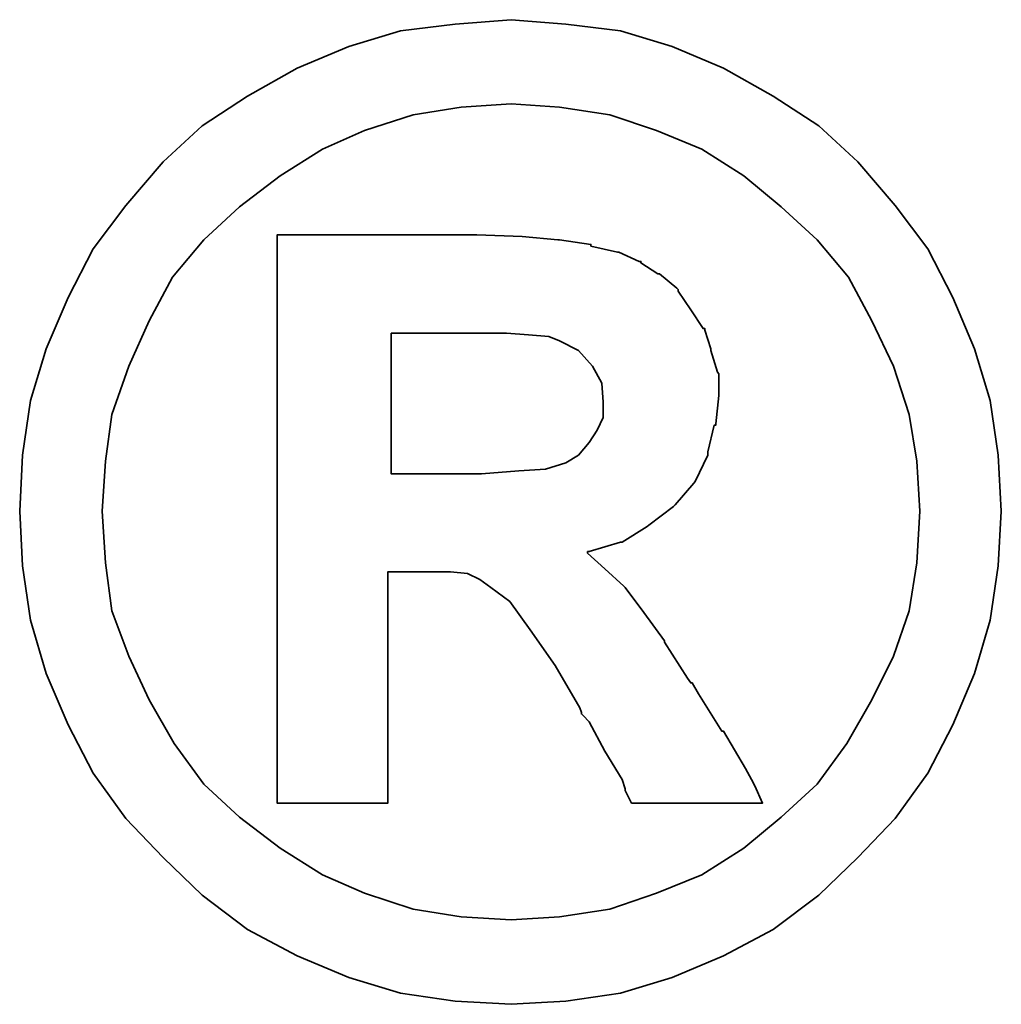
# Model space of a CAD drawing. Header units: millimetres. Extents: x 788 to 1021, y 795 to 904.
# Tile 43 of 44: x 959.864 to 960.727, y 858.154 to 859.02. Entities that reach past the tile are written whole.
import ezdxf

# ---------------------------------------------------------------- set-up
doc = ezdxf.new("R2010")
doc.units = ezdxf.units.MM
doc.header["$LTSCALE"] = 0.1
doc.layers.get('0').update_dxf_attribs({"linetype": 'CONTINUOUS'})
doc.layers.add('layer 1', color=7, linetype='CONTINUOUS')

# ---------------------------------------------------------------- blocks, each defined once
blk = doc.blocks.new('TBI_logo')
at = {"layer": 'layer 1', "color": 1, "lineweight": 35}
for points, knots in [([(12.75953, 0.3701), (12.75953, 0.3701), (12.75715, 0.41119), (12.75715, 0.41119), (12.75715, 0.41119), (12.75715, 0.41119), (12.75143, 0.4512), (12.75143, 0.4512), (12.75143, 0.4512), (12.75143, 0.4512), (12.74, 0.48907), (12.74, 0.48907), (12.74, 0.48907), (12.74, 0.48907), (12.72404, 0.5267), (12.72404, 0.5267), (12.72404, 0.5267), (12.72404, 0.5267), (12.7057, 0.56219), (12.7057, 0.56219), (12.7057, 0.56219), (12.7057, 0.56219), (12.68189, 0.5941), (12.68189, 0.5941), (12.68189, 0.5941), (12.68189, 0.5941), (12.6545, 0.62602), (12.6545, 0.62602), (12.6545, 0.62602), (12.6545, 0.62602), (12.62592, 0.65246), (12.62592, 0.65246), (12.62592, 0.65246), (12.62592, 0.65246), (12.59257, 0.67413), (12.59257, 0.67413), (12.59257, 0.67413), (12.59257, 0.67413), (12.55613, 0.69461), (12.55613, 0.69461), (12.55613, 0.69461), (12.55613, 0.69461), (12.5185, 0.71057), (12.5185, 0.71057), (12.5185, 0.71057), (12.5185, 0.71057), (12.48063, 0.722), (12.48063, 0.722), (12.48063, 0.722), (12.48063, 0.722), (12.44062, 0.72677), (12.44062, 0.72677), (12.44062, 0.72677), (12.44062, 0.72677), (12.4006, 0.7301), (12.4006, 0.7301), (12.4006, 0.7301), (12.4006, 0.7301), (12.35964, 0.72677), (12.35964, 0.72677), (12.35964, 0.72677), (12.35964, 0.72677), (12.31962, 0.722), (12.31962, 0.722), (12.31962, 0.722), (12.31962, 0.722), (12.28175, 0.71057), (12.28175, 0.71057), (12.28175, 0.71057), (12.28175, 0.71057), (12.244, 0.69461), (12.244, 0.69461), (12.244, 0.69461), (12.244, 0.69461), (12.20744, 0.67413), (12.20744, 0.67413), (12.20744, 0.67413), (12.20744, 0.67413), (12.17434, 0.65246), (12.17434, 0.65246), (12.17434, 0.65246), (12.17434, 0.65246), (12.14576, 0.62602), (12.14576, 0.62602), (12.14576, 0.62602), (12.14576, 0.62602), (12.11837, 0.5941), (12.11837, 0.5941), (12.11837, 0.5941), (12.11837, 0.5941), (12.09443, 0.56219), (12.09443, 0.56219), (12.09443, 0.56219), (12.09443, 0.56219), (12.07609, 0.5267), (12.07609, 0.5267), (12.07609, 0.5267), (12.07609, 0.5267), (12.06001, 0.48907), (12.06001, 0.48907), (12.06001, 0.48907), (12.06001, 0.48907), (12.04858, 0.4512), (12.04858, 0.4512), (12.04858, 0.4512), (12.04858, 0.4512), (12.04286, 0.41119), (12.04286, 0.41119), (12.04286, 0.41119), (12.04286, 0.41119), (12.04072, 0.3701), (12.04072, 0.3701), (12.04072, 0.3701), (12.04072, 0.3701), (12.04286, 0.33009), (12.04286, 0.33009), (12.04286, 0.33009), (12.04286, 0.33009), (12.04858, 0.29019), (12.04858, 0.29019), (12.04858, 0.29019), (12.04858, 0.29019), (12.06001, 0.25125), (12.06001, 0.25125), (12.06001, 0.25125), (12.06001, 0.25125), (12.07609, 0.21362), (12.07609, 0.21362), (12.07609, 0.21362), (12.07609, 0.21362), (12.09443, 0.17825), (12.09443, 0.17825), (12.09443, 0.17825), (12.09443, 0.17825), (12.11837, 0.14491), (12.11837, 0.14491), (12.11837, 0.14491), (12.11837, 0.14491), (12.14576, 0.11632), (12.14576, 0.11632), (12.14576, 0.11632), (12.14576, 0.11632), (12.17434, 0.08893), (12.17434, 0.08893), (12.17434, 0.08893), (12.17434, 0.08893), (12.20744, 0.06381), (12.20744, 0.06381), (12.20744, 0.06381), (12.20744, 0.06381), (12.244, 0.0444), (12.244, 0.0444), (12.244, 0.0444), (12.244, 0.0444), (12.28175, 0.02844), (12.28175, 0.02844), (12.28175, 0.02844), (12.28175, 0.02844), (12.31962, 0.01701), (12.31962, 0.01701), (12.31962, 0.01701), (12.31962, 0.01701), (12.35964, 0.01129), (12.35964, 0.01129), (12.35964, 0.01129), (12.35964, 0.01129), (12.4006, 0.00891), (12.4006, 0.00891), (12.4006, 0.00891), (12.4006, 0.00891), (12.44062, 0.01129), (12.44062, 0.01129), (12.44062, 0.01129), (12.44062, 0.01129), (12.48063, 0.01701), (12.48063, 0.01701), (12.48063, 0.01701), (12.48063, 0.01701), (12.5185, 0.02844), (12.5185, 0.02844), (12.5185, 0.02844), (12.5185, 0.02844), (12.55613, 0.0444), (12.55613, 0.0444), (12.55613, 0.0444), (12.55613, 0.0444), (12.59257, 0.06381), (12.59257, 0.06381), (12.59257, 0.06381), (12.59257, 0.06381), (12.62592, 0.08893), (12.62592, 0.08893), (12.62592, 0.08893), (12.62592, 0.08893), (12.6545, 0.11632), (12.6545, 0.11632), (12.6545, 0.11632), (12.6545, 0.11632), (12.68189, 0.14491), (12.68189, 0.14491), (12.68189, 0.14491), (12.68189, 0.14491), (12.7057, 0.17825), (12.7057, 0.17825), (12.7057, 0.17825), (12.7057, 0.17825), (12.72404, 0.21362), (12.72404, 0.21362), (12.72404, 0.21362), (12.72404, 0.21362), (12.74, 0.25125), (12.74, 0.25125), (12.74, 0.25125), (12.74, 0.25125), (12.75143, 0.29019), (12.75143, 0.29019), (12.75143, 0.29019), (12.75143, 0.29019), (12.75715, 0.33009), (12.75715, 0.33009), (12.75715, 0.33009), (12.75715, 0.33009), (12.75953, 0.3701), (12.75953, 0.3701)], [0, 0, 0, 0, 0.017857, 0.017857, 0.017857, 0.017857, 0.035714, 0.035714, 0.035714, 0.035714, 0.053571, 0.053571, 0.053571, 0.053571, 0.071429, 0.071429, 0.071429, 0.071429, 0.089286, 0.089286, 0.089286, 0.089286, 0.107143, 0.107143, 0.107143, 0.107143, 0.125, 0.125, 0.125, 0.125, 0.142857, 0.142857, 0.142857, 0.142857, 0.160714, 0.160714, 0.160714, 0.160714, 0.178571, 0.178571, 0.178571, 0.178571, 0.196429, 0.196429, 0.196429, 0.196429, 0.214286, 0.214286, 0.214286, 0.214286, 0.232143, 0.232143, 0.232143, 0.232143, 0.25, 0.25, 0.25, 0.25, 0.267857, 0.267857, 0.267857, 0.267857, 0.285714, 0.285714, 0.285714, 0.285714, 0.303571, 0.303571, 0.303571, 0.303571, 0.321429, 0.321429, 0.321429, 0.321429, 0.339286, 0.339286, 0.339286, 0.339286, 0.357143, 0.357143, 0.357143, 0.357143, 0.375, 0.375, 0.375, 0.375, 0.392857, 0.392857, 0.392857, 0.392857, 0.410714, 0.410714, 0.410714, 0.410714, 0.428571, 0.428571, 0.428571, 0.428571, 0.446429, 0.446429, 0.446429, 0.446429, 0.464286, 0.464286, 0.464286, 0.464286, 0.482143, 0.482143, 0.482143, 0.482143, 0.5, 0.5, 0.5, 0.5, 0.517857, 0.517857, 0.517857, 0.517857, 0.535714, 0.535714, 0.535714, 0.535714, 0.553571, 0.553571, 0.553571, 0.553571, 0.571429, 0.571429, 0.571429, 0.571429, 0.589286, 0.589286, 0.589286, 0.589286, 0.607143, 0.607143, 0.607143, 0.607143, 0.625, 0.625, 0.625, 0.625, 0.642857, 0.642857, 0.642857, 0.642857, 0.660714, 0.660714, 0.660714, 0.660714, 0.678571, 0.678571, 0.678571, 0.678571, 0.696429, 0.696429, 0.696429, 0.696429, 0.714286, 0.714286, 0.714286, 0.714286, 0.732143, 0.732143, 0.732143, 0.732143, 0.75, 0.75, 0.75, 0.75, 0.767857, 0.767857, 0.767857, 0.767857, 0.785714, 0.785714, 0.785714, 0.785714, 0.803571, 0.803571, 0.803571, 0.803571, 0.821429, 0.821429, 0.821429, 0.821429, 0.839286, 0.839286, 0.839286, 0.839286, 0.857143, 0.857143, 0.857143, 0.857143, 0.875, 0.875, 0.875, 0.875, 0.892857, 0.892857, 0.892857, 0.892857, 0.910714, 0.910714, 0.910714, 0.910714, 0.928571, 0.928571, 0.928571, 0.928571, 0.946429, 0.946429, 0.946429, 0.946429, 0.964286, 0.964286, 0.964286, 0.964286, 0.982143, 0.982143, 0.982143, 0.982143, 1, 1, 1, 1]), ([(12.69999, 0.3701), (12.69999, 0.3701), (12.69773, 0.40666), (12.69773, 0.40666), (12.69773, 0.40666), (12.69773, 0.40666), (12.69213, 0.44096), (12.69213, 0.44096), (12.69213, 0.44096), (12.69213, 0.44096), (12.6807, 0.47644), (12.6807, 0.47644), (12.6807, 0.47644), (12.6807, 0.47644), (12.66474, 0.50955), (12.66474, 0.50955), (12.66474, 0.50955), (12.66474, 0.50955), (12.64759, 0.54147), (12.64759, 0.54147), (12.64759, 0.54147), (12.64759, 0.54147), (12.62473, 0.56886), (12.62473, 0.56886), (12.62473, 0.56886), (12.62473, 0.56886), (12.59829, 0.59291), (12.59829, 0.59291), (12.59829, 0.59291), (12.59829, 0.59291), (12.5709, 0.61578), (12.5709, 0.61578), (12.5709, 0.61578), (12.5709, 0.61578), (12.54017, 0.63531), (12.54017, 0.63531), (12.54017, 0.63531), (12.54017, 0.63531), (12.50707, 0.64888), (12.50707, 0.64888), (12.50707, 0.64888), (12.50707, 0.64888), (12.47277, 0.66032), (12.47277, 0.66032), (12.47277, 0.66032), (12.47277, 0.66032), (12.43609, 0.66603), (12.43609, 0.66603), (12.43609, 0.66603), (12.43609, 0.66603), (12.4006, 0.66841), (12.4006, 0.66841), (12.4006, 0.66841), (12.4006, 0.66841), (12.36404, 0.66603), (12.36404, 0.66603), (12.36404, 0.66603), (12.36404, 0.66603), (12.32879, 0.66032), (12.32879, 0.66032), (12.32879, 0.66032), (12.32879, 0.66032), (12.29319, 0.64888), (12.29319, 0.64888), (12.29319, 0.64888), (12.29319, 0.64888), (12.26234, 0.63531), (12.26234, 0.63531), (12.26234, 0.63531), (12.26234, 0.63531), (12.2315, 0.61578), (12.2315, 0.61578), (12.2315, 0.61578), (12.2315, 0.61578), (12.20173, 0.59291), (12.20173, 0.59291), (12.20173, 0.59291), (12.20173, 0.59291), (12.17565, 0.56886), (12.17565, 0.56886), (12.17565, 0.56886), (12.17565, 0.56886), (12.15266, 0.54147), (12.15266, 0.54147), (12.15266, 0.54147), (12.15266, 0.54147), (12.13552, 0.50955), (12.13552, 0.50955), (12.13552, 0.50955), (12.13552, 0.50955), (12.12075, 0.47644), (12.12075, 0.47644), (12.12075, 0.47644), (12.12075, 0.47644), (12.10812, 0.44096), (12.10812, 0.44096), (12.10812, 0.44096), (12.10812, 0.44096), (12.10348, 0.40666), (12.10348, 0.40666), (12.10348, 0.40666), (12.10348, 0.40666), (12.10122, 0.3701), (12.10122, 0.3701), (12.10122, 0.3701), (12.10122, 0.3701), (12.10348, 0.33235), (12.10348, 0.33235), (12.10348, 0.33235), (12.10348, 0.33235), (12.10812, 0.2971), (12.10812, 0.2971), (12.10812, 0.2971), (12.10812, 0.2971), (12.12075, 0.26387), (12.12075, 0.26387), (12.12075, 0.26387), (12.12075, 0.26387), (12.13552, 0.23184), (12.13552, 0.23184), (12.13552, 0.23184), (12.13552, 0.23184), (12.15385, 0.19992), (12.15385, 0.19992), (12.15385, 0.19992), (12.15385, 0.19992), (12.17565, 0.17015), (12.17565, 0.17015), (12.17565, 0.17015), (12.17565, 0.17015), (12.20173, 0.1461), (12.20173, 0.1461), (12.20173, 0.1461), (12.20173, 0.1461), (12.2315, 0.12323), (12.2315, 0.12323), (12.2315, 0.12323), (12.2315, 0.12323), (12.26234, 0.10382), (12.26234, 0.10382), (12.26234, 0.10382), (12.26234, 0.10382), (12.29319, 0.09025), (12.29319, 0.09025), (12.29319, 0.09025), (12.29319, 0.09025), (12.32879, 0.07869), (12.32879, 0.07869), (12.32879, 0.07869), (12.32879, 0.07869), (12.36404, 0.07298), (12.36404, 0.07298), (12.36404, 0.07298), (12.36404, 0.07298), (12.4006, 0.07072), (12.4006, 0.07072), (12.4006, 0.07072), (12.4006, 0.07072), (12.43609, 0.07298), (12.43609, 0.07298), (12.43609, 0.07298), (12.43609, 0.07298), (12.47277, 0.07869), (12.47277, 0.07869), (12.47277, 0.07869), (12.47277, 0.07869), (12.50707, 0.09025), (12.50707, 0.09025), (12.50707, 0.09025), (12.50707, 0.09025), (12.54017, 0.10382), (12.54017, 0.10382), (12.54017, 0.10382), (12.54017, 0.10382), (12.5709, 0.12323), (12.5709, 0.12323), (12.5709, 0.12323), (12.5709, 0.12323), (12.59829, 0.1461), (12.59829, 0.1461), (12.59829, 0.1461), (12.59829, 0.1461), (12.62473, 0.17015), (12.62473, 0.17015), (12.62473, 0.17015), (12.62473, 0.17015), (12.6464, 0.19992), (12.6464, 0.19992), (12.6464, 0.19992), (12.6464, 0.19992), (12.66474, 0.23184), (12.66474, 0.23184), (12.66474, 0.23184), (12.66474, 0.23184), (12.6807, 0.26387), (12.6807, 0.26387), (12.6807, 0.26387), (12.6807, 0.26387), (12.69213, 0.2971), (12.69213, 0.2971), (12.69213, 0.2971), (12.69213, 0.2971), (12.69773, 0.33235), (12.69773, 0.33235), (12.69773, 0.33235), (12.69773, 0.33235), (12.69999, 0.3701), (12.69999, 0.3701)], [0, 0, 0, 0, 0.019231, 0.019231, 0.019231, 0.019231, 0.038462, 0.038462, 0.038462, 0.038462, 0.057692, 0.057692, 0.057692, 0.057692, 0.076923, 0.076923, 0.076923, 0.076923, 0.096154, 0.096154, 0.096154, 0.096154, 0.115385, 0.115385, 0.115385, 0.115385, 0.134615, 0.134615, 0.134615, 0.134615, 0.153846, 0.153846, 0.153846, 0.153846, 0.173077, 0.173077, 0.173077, 0.173077, 0.192308, 0.192308, 0.192308, 0.192308, 0.211538, 0.211538, 0.211538, 0.211538, 0.230769, 0.230769, 0.230769, 0.230769, 0.25, 0.25, 0.25, 0.25, 0.269231, 0.269231, 0.269231, 0.269231, 0.288462, 0.288462, 0.288462, 0.288462, 0.307692, 0.307692, 0.307692, 0.307692, 0.326923, 0.326923, 0.326923, 0.326923, 0.346154, 0.346154, 0.346154, 0.346154, 0.365385, 0.365385, 0.365385, 0.365385, 0.384615, 0.384615, 0.384615, 0.384615, 0.403846, 0.403846, 0.403846, 0.403846, 0.423077, 0.423077, 0.423077, 0.423077, 0.442308, 0.442308, 0.442308, 0.442308, 0.461538, 0.461538, 0.461538, 0.461538, 0.480769, 0.480769, 0.480769, 0.480769, 0.5, 0.5, 0.5, 0.5, 0.519231, 0.519231, 0.519231, 0.519231, 0.538462, 0.538462, 0.538462, 0.538462, 0.557692, 0.557692, 0.557692, 0.557692, 0.576923, 0.576923, 0.576923, 0.576923, 0.596154, 0.596154, 0.596154, 0.596154, 0.615385, 0.615385, 0.615385, 0.615385, 0.634615, 0.634615, 0.634615, 0.634615, 0.653846, 0.653846, 0.653846, 0.653846, 0.673077, 0.673077, 0.673077, 0.673077, 0.692308, 0.692308, 0.692308, 0.692308, 0.711538, 0.711538, 0.711538, 0.711538, 0.730769, 0.730769, 0.730769, 0.730769, 0.75, 0.75, 0.75, 0.75, 0.769231, 0.769231, 0.769231, 0.769231, 0.788462, 0.788462, 0.788462, 0.788462, 0.807692, 0.807692, 0.807692, 0.807692, 0.826923, 0.826923, 0.826923, 0.826923, 0.846154, 0.846154, 0.846154, 0.846154, 0.865385, 0.865385, 0.865385, 0.865385, 0.884615, 0.884615, 0.884615, 0.884615, 0.903846, 0.903846, 0.903846, 0.903846, 0.923077, 0.923077, 0.923077, 0.923077, 0.942308, 0.942308, 0.942308, 0.942308, 0.961538, 0.961538, 0.961538, 0.961538, 0.980769, 0.980769, 0.980769, 0.980769, 1, 1, 1, 1]), ([(12.22924, 0.16563), (12.22924, 0.16563), (12.22924, 0.17015), (12.22924, 0.17015), (12.22924, 0.17015), (12.22924, 0.17015), (12.22924, 0.18266), (12.22924, 0.18266), (12.22924, 0.18266), (12.22924, 0.18266), (12.22924, 0.20338), (12.22924, 0.20338), (12.22924, 0.20338), (12.22924, 0.20338), (12.22924, 0.22839), (12.22924, 0.22839), (12.22924, 0.22839), (12.22924, 0.22839), (12.22924, 0.25804), (12.22924, 0.25804), (12.22924, 0.25804), (12.22924, 0.25804), (12.22924, 0.29019), (12.22924, 0.29019), (12.22924, 0.29019), (12.22924, 0.29019), (12.22924, 0.36319), (12.22924, 0.36319), (12.22924, 0.36319), (12.22924, 0.36319), (12.22924, 0.43631), (12.22924, 0.43631), (12.22924, 0.43631), (12.22924, 0.43631), (12.22924, 0.47073), (12.22924, 0.47073), (12.22924, 0.47073), (12.22924, 0.47073), (12.22924, 0.5005), (12.22924, 0.5005), (12.22924, 0.5005), (12.22924, 0.5005), (12.22924, 0.52777), (12.22924, 0.52777), (12.22924, 0.52777), (12.22924, 0.52777), (12.22924, 0.54623), (12.22924, 0.54623), (12.22924, 0.54623), (12.22924, 0.54623), (12.22924, 0.55861), (12.22924, 0.55861), (12.22924, 0.55861), (12.22924, 0.55861), (12.22924, 0.56338), (12.22924, 0.56338), (12.22924, 0.56338), (12.22924, 0.56338), (12.22924, 0.57243), (12.22924, 0.57243), (12.22924, 0.57243), (12.22924, 0.57243), (12.23722, 0.57243), (12.23722, 0.57243), (12.23722, 0.57243), (12.23722, 0.57243), (12.2396, 0.57243), (12.2396, 0.57243), (12.2396, 0.57243), (12.2396, 0.57243), (12.244, 0.57243), (12.244, 0.57243), (12.244, 0.57243), (12.244, 0.57243), (12.26008, 0.57243), (12.26008, 0.57243), (12.26008, 0.57243), (12.26008, 0.57243), (12.28175, 0.57243), (12.28175, 0.57243), (12.28175, 0.57243), (12.28175, 0.57243), (12.307, 0.57243), (12.307, 0.57243), (12.307, 0.57243), (12.307, 0.57243), (12.3332, 0.57243), (12.3332, 0.57243), (12.3332, 0.57243), (12.3332, 0.57243), (12.35392, 0.57243), (12.35392, 0.57243), (12.35392, 0.57243), (12.35392, 0.57243), (12.36762, 0.57243), (12.36762, 0.57243), (12.36762, 0.57243), (12.36762, 0.57243), (12.37202, 0.57243), (12.37202, 0.57243), (12.37202, 0.57243), (12.37202, 0.57243), (12.3744, 0.57243), (12.3744, 0.57243), (12.3744, 0.57243), (12.3744, 0.57243), (12.37559, 0.57243), (12.37559, 0.57243), (12.37559, 0.57243), (12.37559, 0.57243), (12.4087, 0.57124), (12.4087, 0.57124), (12.4087, 0.57124), (12.4087, 0.57124), (12.4349, 0.56886), (12.4349, 0.56886), (12.4349, 0.56886), (12.4349, 0.56886), (12.43609, 0.56886), (12.43609, 0.56886), (12.43609, 0.56886), (12.43609, 0.56886), (12.45896, 0.56552), (12.45896, 0.56552), (12.45896, 0.56552), (12.45896, 0.56552), (12.45896, 0.56433), (12.45896, 0.56433), (12.45896, 0.56433), (12.45896, 0.56433), (12.47849, 0.55981), (12.47849, 0.55981), (12.47849, 0.55981), (12.47849, 0.55981), (12.47944, 0.55981), (12.47944, 0.55981), (12.47944, 0.55981), (12.47944, 0.55981), (12.49444, 0.55302), (12.49444, 0.55302), (12.49444, 0.55302), (12.49444, 0.55302), (12.49563, 0.55302), (12.49563, 0.55302), (12.49563, 0.55302), (12.49563, 0.55302), (12.49563, 0.55195), (12.49563, 0.55195), (12.49563, 0.55195), (12.49563, 0.55195), (12.50802, 0.54385), (12.50802, 0.54385), (12.50802, 0.54385), (12.50802, 0.54385), (12.50933, 0.54385), (12.50933, 0.54385), (12.50933, 0.54385), (12.50933, 0.54385), (12.52183, 0.53349), (12.52183, 0.53349), (12.52183, 0.53349), (12.52183, 0.53349), (12.52302, 0.53242), (12.52302, 0.53242), (12.52302, 0.53242), (12.52302, 0.53242), (12.52302, 0.53122), (12.52302, 0.53122), (12.52302, 0.53122), (12.52302, 0.53122), (12.53208, 0.51753), (12.53208, 0.51753), (12.53208, 0.51753), (12.53208, 0.51753), (12.54113, 0.50383), (12.54113, 0.50383), (12.54113, 0.50383), (12.54113, 0.50383), (12.54244, 0.50383), (12.54244, 0.50383), (12.54244, 0.50383), (12.54244, 0.50383), (12.54244, 0.50264), (12.54244, 0.50264), (12.54244, 0.50264), (12.54244, 0.50264), (12.54684, 0.48907), (12.54684, 0.48907), (12.54684, 0.48907), (12.54684, 0.48907), (12.54684, 0.48788), (12.54684, 0.48788), (12.54684, 0.48788), (12.54684, 0.48788), (12.55161, 0.47192), (12.55161, 0.47192), (12.55161, 0.47192), (12.55161, 0.47192), (12.55256, 0.47073), (12.55256, 0.47073), (12.55256, 0.47073), (12.55256, 0.47073), (12.55256, 0.45572), (12.55256, 0.45572), (12.55256, 0.45572), (12.55256, 0.45572), (12.55256, 0.45477), (12.55256, 0.45477), (12.55256, 0.45477), (12.55256, 0.45477), (12.55042, 0.43405), (12.55042, 0.43405), (12.55042, 0.43405), (12.55042, 0.43405), (12.55042, 0.4331), (12.55042, 0.4331), (12.55042, 0.4331), (12.55042, 0.4331), (12.54922, 0.4331), (12.54922, 0.4331), (12.54922, 0.4331), (12.54922, 0.4331), (12.54458, 0.41357), (12.54458, 0.41357), (12.54458, 0.41357), (12.54458, 0.41357), (12.54458, 0.41238), (12.54458, 0.41238), (12.54458, 0.41238), (12.54458, 0.41238), (12.54458, 0.41119), (12.54458, 0.41119), (12.54458, 0.41119), (12.54458, 0.41119), (12.53541, 0.39189), (12.53541, 0.39189), (12.53541, 0.39189), (12.53541, 0.39189), (12.53446, 0.39058), (12.53446, 0.39058), (12.53446, 0.39058), (12.53446, 0.39058), (12.52064, 0.37474), (12.52064, 0.37474), (12.52064, 0.37474), (12.52064, 0.37474), (12.51945, 0.37355), (12.51945, 0.37355), (12.51945, 0.37355), (12.51945, 0.37355), (12.50135, 0.35974), (12.50135, 0.35974), (12.50135, 0.35974), (12.50135, 0.35974), (12.50016, 0.35879), (12.50016, 0.35879), (12.50016, 0.35879), (12.50016, 0.35879), (12.48182, 0.34735), (12.48182, 0.34735), (12.48182, 0.34735), (12.48182, 0.34735), (12.48063, 0.34735), (12.48063, 0.34735), (12.48063, 0.34735), (12.48063, 0.34735), (12.45776, 0.34045), (12.45776, 0.34045), (12.45776, 0.34045), (12.45776, 0.34045), (12.45657, 0.34045), (12.45657, 0.34045), (12.45657, 0.34045), (12.45657, 0.34045), (12.45657, 0.33926), (12.45657, 0.33926), (12.45657, 0.33926), (12.45657, 0.33926), (12.4692, 0.32782), (12.4692, 0.32782), (12.4692, 0.32782), (12.4692, 0.32782), (12.48301, 0.3152), (12.48301, 0.3152), (12.48301, 0.3152), (12.48301, 0.3152), (12.48408, 0.31425), (12.48408, 0.31425), (12.48408, 0.31425), (12.48408, 0.31425), (12.49778, 0.29591), (12.49778, 0.29591), (12.49778, 0.29591), (12.49778, 0.29591), (12.51278, 0.27519), (12.51278, 0.27519), (12.51278, 0.27519), (12.51278, 0.27519), (12.51278, 0.27423), (12.51278, 0.27423), (12.51278, 0.27423), (12.51278, 0.27423), (12.52981, 0.2478), (12.52981, 0.2478), (12.52981, 0.2478), (12.52981, 0.2478), (12.53208, 0.24434), (12.53208, 0.24434), (12.53208, 0.24434), (12.53208, 0.24434), (12.53327, 0.24434), (12.53327, 0.24434), (12.53327, 0.24434), (12.53327, 0.24434), (12.53779, 0.23636), (12.53779, 0.23636), (12.53779, 0.23636), (12.53779, 0.23636), (12.55494, 0.20897), (12.55494, 0.20897), (12.55494, 0.20897), (12.55494, 0.20897), (12.55613, 0.20897), (12.55613, 0.20897), (12.55613, 0.20897), (12.55613, 0.20897), (12.57209, 0.18158), (12.57209, 0.18158), (12.57209, 0.18158), (12.57209, 0.18158), (12.57661, 0.17349), (12.57661, 0.17349), (12.57661, 0.17349), (12.57661, 0.17349), (12.579, 0.16896), (12.579, 0.16896), (12.579, 0.16896), (12.579, 0.16896), (12.58471, 0.15634), (12.58471, 0.15634), (12.58471, 0.15634), (12.58471, 0.15634), (12.57209, 0.15634), (12.57209, 0.15634), (12.57209, 0.15634), (12.57209, 0.15634), (12.56983, 0.15634), (12.56983, 0.15634), (12.56983, 0.15634), (12.56983, 0.15634), (12.55947, 0.15634), (12.55947, 0.15634), (12.55947, 0.15634), (12.55947, 0.15634), (12.53208, 0.15634), (12.53208, 0.15634), (12.53208, 0.15634), (12.53208, 0.15634), (12.50469, 0.15634), (12.50469, 0.15634), (12.50469, 0.15634), (12.50469, 0.15634), (12.49563, 0.15634), (12.49563, 0.15634), (12.49563, 0.15634), (12.49563, 0.15634), (12.49325, 0.15634), (12.49325, 0.15634), (12.49325, 0.15634), (12.49325, 0.15634), (12.48873, 0.15634), (12.48873, 0.15634), (12.48873, 0.15634), (12.48873, 0.15634), (12.48635, 0.1611), (12.48635, 0.1611), (12.48635, 0.1611), (12.48635, 0.1611), (12.48408, 0.16563), (12.48408, 0.16563), (12.48408, 0.16563), (12.48408, 0.16563), (12.48408, 0.16682), (12.48408, 0.16682), (12.48408, 0.16682), (12.48408, 0.16682), (12.48182, 0.17349), (12.48182, 0.17349), (12.48182, 0.17349), (12.48182, 0.17349), (12.4692, 0.19421), (12.4692, 0.19421), (12.4692, 0.19421), (12.4692, 0.19421), (12.45776, 0.21576), (12.45776, 0.21576), (12.45776, 0.21576), (12.45776, 0.21576), (12.45324, 0.22041), (12.45324, 0.22041), (12.45324, 0.22041), (12.45324, 0.22041), (12.45205, 0.2216), (12.45205, 0.2216), (12.45205, 0.2216), (12.45205, 0.2216), (12.45205, 0.22267), (12.45205, 0.22267), (12.45205, 0.22267), (12.45205, 0.22267), (12.45086, 0.22612), (12.45086, 0.22612), (12.45086, 0.22612), (12.45086, 0.22612), (12.43276, 0.25697), (12.43276, 0.25697), (12.43276, 0.25697), (12.43276, 0.25697), (12.41442, 0.28317), (12.41442, 0.28317), (12.41442, 0.28317), (12.41442, 0.28317), (12.39965, 0.30389), (12.39965, 0.30389), (12.39965, 0.30389), (12.39965, 0.30389), (12.38584, 0.31425), (12.38584, 0.31425), (12.38584, 0.31425), (12.38584, 0.31425), (12.37774, 0.31996), (12.37774, 0.31996), (12.37774, 0.31996), (12.37774, 0.31996), (12.36869, 0.32449), (12.36869, 0.32449), (12.36869, 0.32449), (12.36869, 0.32449), (12.35618, 0.32568), (12.35618, 0.32568), (12.35618, 0.32568), (12.35618, 0.32568), (12.34011, 0.32568), (12.34011, 0.32568), (12.34011, 0.32568), (12.34011, 0.32568), (12.33772, 0.32568), (12.33772, 0.32568), (12.33772, 0.32568), (12.33772, 0.32568), (12.33558, 0.32568), (12.33558, 0.32568), (12.33558, 0.32568), (12.33558, 0.32568), (12.32177, 0.32568), (12.32177, 0.32568), (12.32177, 0.32568), (12.32177, 0.32568), (12.31033, 0.32568), (12.31033, 0.32568), (12.31033, 0.32568), (12.31033, 0.32568), (12.31033, 0.31746), (12.31033, 0.31746), (12.31033, 0.31746), (12.31033, 0.31746), (12.31033, 0.30853), (12.31033, 0.30853), (12.31033, 0.30853), (12.31033, 0.30853), (12.31033, 0.2809), (12.31033, 0.2809), (12.31033, 0.2809), (12.31033, 0.2809), (12.31033, 0.25125), (12.31033, 0.25125), (12.31033, 0.25125), (12.31033, 0.25125), (12.31033, 0.21922), (12.31033, 0.21922), (12.31033, 0.21922), (12.31033, 0.21922), (12.31033, 0.19302), (12.31033, 0.19302), (12.31033, 0.19302), (12.31033, 0.19302), (12.31033, 0.18266), (12.31033, 0.18266), (12.31033, 0.18266), (12.31033, 0.18266), (12.31033, 0.17468), (12.31033, 0.17468), (12.31033, 0.17468), (12.31033, 0.17468), (12.31033, 0.16777), (12.31033, 0.16777), (12.31033, 0.16777), (12.31033, 0.16777), (12.31033, 0.16563), (12.31033, 0.16563), (12.31033, 0.16563), (12.31033, 0.16563), (12.31033, 0.15634), (12.31033, 0.15634), (12.31033, 0.15634), (12.31033, 0.15634), (12.30247, 0.15634), (12.30247, 0.15634), (12.30247, 0.15634), (12.30247, 0.15634), (12.30009, 0.15634), (12.30009, 0.15634), (12.30009, 0.15634), (12.30009, 0.15634), (12.29319, 0.15634), (12.29319, 0.15634), (12.29319, 0.15634), (12.29319, 0.15634), (12.26937, 0.15634), (12.26937, 0.15634), (12.26937, 0.15634), (12.26937, 0.15634), (12.24865, 0.15634), (12.24865, 0.15634), (12.24865, 0.15634), (12.24865, 0.15634), (12.24186, 0.15634), (12.24186, 0.15634), (12.24186, 0.15634), (12.24186, 0.15634), (12.23722, 0.15634), (12.23722, 0.15634), (12.23722, 0.15634), (12.23722, 0.15634), (12.22924, 0.15634), (12.22924, 0.15634), (12.22924, 0.15634), (12.22924, 0.15634), (12.22924, 0.16563), (12.22924, 0.16563)], [0, 0, 0, 0, 0.007407, 0.007407, 0.007407, 0.007407, 0.014815, 0.014815, 0.014815, 0.014815, 0.022222, 0.022222, 0.022222, 0.022222, 0.02963, 0.02963, 0.02963, 0.02963, 0.037037, 0.037037, 0.037037, 0.037037, 0.044444, 0.044444, 0.044444, 0.044444, 0.051852, 0.051852, 0.051852, 0.051852, 0.059259, 0.059259, 0.059259, 0.059259, 0.066667, 0.066667, 0.066667, 0.066667, 0.074074, 0.074074, 0.074074, 0.074074, 0.081481, 0.081481, 0.081481, 0.081481, 0.088889, 0.088889, 0.088889, 0.088889, 0.096296, 0.096296, 0.096296, 0.096296, 0.103704, 0.103704, 0.103704, 0.103704, 0.111111, 0.111111, 0.111111, 0.111111, 0.118519, 0.118519, 0.118519, 0.118519, 0.125926, 0.125926, 0.125926, 0.125926, 0.133333, 0.133333, 0.133333, 0.133333, 0.140741, 0.140741, 0.140741, 0.140741, 0.148148, 0.148148, 0.148148, 0.148148, 0.155556, 0.155556, 0.155556, 0.155556, 0.162963, 0.162963, 0.162963, 0.162963, 0.17037, 0.17037, 0.17037, 0.17037, 0.177778, 0.177778, 0.177778, 0.177778, 0.185185, 0.185185, 0.185185, 0.185185, 0.192593, 0.192593, 0.192593, 0.192593, 0.2, 0.2, 0.2, 0.2, 0.207407, 0.207407, 0.207407, 0.207407, 0.214815, 0.214815, 0.214815, 0.214815, 0.222222, 0.222222, 0.222222, 0.222222, 0.22963, 0.22963, 0.22963, 0.22963, 0.237037, 0.237037, 0.237037, 0.237037, 0.244444, 0.244444, 0.244444, 0.244444, 0.251852, 0.251852, 0.251852, 0.251852, 0.259259, 0.259259, 0.259259, 0.259259, 0.266667, 0.266667, 0.266667, 0.266667, 0.274074, 0.274074, 0.274074, 0.274074, 0.281481, 0.281481, 0.281481, 0.281481, 0.288889, 0.288889, 0.288889, 0.288889, 0.296296, 0.296296, 0.296296, 0.296296, 0.303704, 0.303704, 0.303704, 0.303704, 0.311111, 0.311111, 0.311111, 0.311111, 0.318519, 0.318519, 0.318519, 0.318519, 0.325926, 0.325926, 0.325926, 0.325926, 0.333333, 0.333333, 0.333333, 0.333333, 0.340741, 0.340741, 0.340741, 0.340741, 0.348148, 0.348148, 0.348148, 0.348148, 0.355556, 0.355556, 0.355556, 0.355556, 0.362963, 0.362963, 0.362963, 0.362963, 0.37037, 0.37037, 0.37037, 0.37037, 0.377778, 0.377778, 0.377778, 0.377778, 0.385185, 0.385185, 0.385185, 0.385185, 0.392593, 0.392593, 0.392593, 0.392593, 0.4, 0.4, 0.4, 0.4, 0.407407, 0.407407, 0.407407, 0.407407, 0.414815, 0.414815, 0.414815, 0.414815, 0.422222, 0.422222, 0.422222, 0.422222, 0.42963, 0.42963, 0.42963, 0.42963, 0.437037, 0.437037, 0.437037, 0.437037, 0.444444, 0.444444, 0.444444, 0.444444, 0.451852, 0.451852, 0.451852, 0.451852, 0.459259, 0.459259, 0.459259, 0.459259, 0.466667, 0.466667, 0.466667, 0.466667, 0.474074, 0.474074, 0.474074, 0.474074, 0.481481, 0.481481, 0.481481, 0.481481, 0.488889, 0.488889, 0.488889, 0.488889, 0.496296, 0.496296, 0.496296, 0.496296, 0.503704, 0.503704, 0.503704, 0.503704, 0.511111, 0.511111, 0.511111, 0.511111, 0.518519, 0.518519, 0.518519, 0.518519, 0.525926, 0.525926, 0.525926, 0.525926, 0.533333, 0.533333, 0.533333, 0.533333, 0.540741, 0.540741, 0.540741, 0.540741, 0.548148, 0.548148, 0.548148, 0.548148, 0.555556, 0.555556, 0.555556, 0.555556, 0.562963, 0.562963, 0.562963, 0.562963, 0.57037, 0.57037, 0.57037, 0.57037, 0.577778, 0.577778, 0.577778, 0.577778, 0.585185, 0.585185, 0.585185, 0.585185, 0.592593, 0.592593, 0.592593, 0.592593, 0.6, 0.6, 0.6, 0.6, 0.607407, 0.607407, 0.607407, 0.607407, 0.614815, 0.614815, 0.614815, 0.614815, 0.622222, 0.622222, 0.622222, 0.622222, 0.62963, 0.62963, 0.62963, 0.62963, 0.637037, 0.637037, 0.637037, 0.637037, 0.644444, 0.644444, 0.644444, 0.644444, 0.651852, 0.651852, 0.651852, 0.651852, 0.659259, 0.659259, 0.659259, 0.659259, 0.666667, 0.666667, 0.666667, 0.666667, 0.674074, 0.674074, 0.674074, 0.674074, 0.681481, 0.681481, 0.681481, 0.681481, 0.688889, 0.688889, 0.688889, 0.688889, 0.696296, 0.696296, 0.696296, 0.696296, 0.703704, 0.703704, 0.703704, 0.703704, 0.711111, 0.711111, 0.711111, 0.711111, 0.718519, 0.718519, 0.718519, 0.718519, 0.725926, 0.725926, 0.725926, 0.725926, 0.733333, 0.733333, 0.733333, 0.733333, 0.740741, 0.740741, 0.740741, 0.740741, 0.748148, 0.748148, 0.748148, 0.748148, 0.755556, 0.755556, 0.755556, 0.755556, 0.762963, 0.762963, 0.762963, 0.762963, 0.77037, 0.77037, 0.77037, 0.77037, 0.777778, 0.777778, 0.777778, 0.777778, 0.785185, 0.785185, 0.785185, 0.785185, 0.792593, 0.792593, 0.792593, 0.792593, 0.8, 0.8, 0.8, 0.8, 0.807407, 0.807407, 0.807407, 0.807407, 0.814815, 0.814815, 0.814815, 0.814815, 0.822222, 0.822222, 0.822222, 0.822222, 0.82963, 0.82963, 0.82963, 0.82963, 0.837037, 0.837037, 0.837037, 0.837037, 0.844444, 0.844444, 0.844444, 0.844444, 0.851852, 0.851852, 0.851852, 0.851852, 0.859259, 0.859259, 0.859259, 0.859259, 0.866667, 0.866667, 0.866667, 0.866667, 0.874074, 0.874074, 0.874074, 0.874074, 0.881481, 0.881481, 0.881481, 0.881481, 0.888889, 0.888889, 0.888889, 0.888889, 0.896296, 0.896296, 0.896296, 0.896296, 0.903704, 0.903704, 0.903704, 0.903704, 0.911111, 0.911111, 0.911111, 0.911111, 0.918519, 0.918519, 0.918519, 0.918519, 0.925926, 0.925926, 0.925926, 0.925926, 0.933333, 0.933333, 0.933333, 0.933333, 0.940741, 0.940741, 0.940741, 0.940741, 0.948148, 0.948148, 0.948148, 0.948148, 0.955556, 0.955556, 0.955556, 0.955556, 0.962963, 0.962963, 0.962963, 0.962963, 0.97037, 0.97037, 0.97037, 0.97037, 0.977778, 0.977778, 0.977778, 0.977778, 0.985185, 0.985185, 0.985185, 0.985185, 0.992593, 0.992593, 0.992593, 0.992593, 1, 1, 1, 1]), ([(12.31272, 0.5005), (12.31272, 0.5005), (12.31272, 0.49121), (12.31272, 0.49121), (12.31272, 0.49121), (12.31272, 0.49121), (12.31272, 0.47073), (12.31272, 0.47073), (12.31272, 0.47073), (12.31272, 0.47073), (12.31272, 0.44774), (12.31272, 0.44774), (12.31272, 0.44774), (12.31272, 0.44774), (12.31272, 0.42738), (12.31272, 0.42738), (12.31272, 0.42738), (12.31272, 0.42738), (12.31272, 0.40666), (12.31272, 0.40666), (12.31272, 0.40666), (12.31272, 0.40666), (12.31272, 0.39749), (12.31272, 0.39749), (12.31272, 0.39749), (12.31272, 0.39749), (12.31486, 0.39749), (12.31486, 0.39749), (12.31486, 0.39749), (12.31486, 0.39749), (12.34011, 0.39749), (12.34011, 0.39749), (12.34011, 0.39749), (12.34011, 0.39749), (12.36762, 0.39749), (12.36762, 0.39749), (12.36762, 0.39749), (12.36762, 0.39749), (12.37667, 0.39749), (12.37667, 0.39749), (12.37667, 0.39749), (12.37667, 0.39749), (12.37893, 0.39749), (12.37893, 0.39749), (12.37893, 0.39749), (12.37893, 0.39749), (12.40632, 0.39975), (12.40632, 0.39975), (12.40632, 0.39975), (12.40632, 0.39975), (12.42585, 0.40094), (12.42585, 0.40094), (12.42585, 0.40094), (12.42585, 0.40094), (12.44062, 0.40547), (12.44062, 0.40547), (12.44062, 0.40547), (12.44062, 0.40547), (12.4499, 0.41119), (12.4499, 0.41119), (12.4499, 0.41119), (12.4499, 0.41119), (12.45776, 0.42035), (12.45776, 0.42035), (12.45776, 0.42035), (12.45776, 0.42035), (12.46348, 0.42952), (12.46348, 0.42952), (12.46348, 0.42952), (12.46348, 0.42952), (12.46801, 0.43881), (12.46801, 0.43881), (12.46801, 0.43881), (12.46801, 0.43881), (12.46801, 0.45001), (12.46801, 0.45001), (12.46801, 0.45001), (12.46801, 0.45001), (12.46705, 0.46382), (12.46705, 0.46382), (12.46705, 0.46382), (12.46705, 0.46382), (12.46015, 0.47644), (12.46015, 0.47644), (12.46015, 0.47644), (12.46015, 0.47644), (12.4499, 0.48788), (12.4499, 0.48788), (12.4499, 0.48788), (12.4499, 0.48788), (12.43609, 0.49478), (12.43609, 0.49478), (12.43609, 0.49478), (12.43609, 0.49478), (12.42811, 0.49812), (12.42811, 0.49812), (12.42811, 0.49812), (12.42811, 0.49812), (12.41323, 0.49931), (12.41323, 0.49931), (12.41323, 0.49931), (12.41323, 0.49931), (12.39727, 0.5005), (12.39727, 0.5005), (12.39727, 0.5005), (12.39727, 0.5005), (12.3744, 0.5005), (12.3744, 0.5005), (12.3744, 0.5005), (12.3744, 0.5005), (12.37202, 0.5005), (12.37202, 0.5005), (12.37202, 0.5005), (12.37202, 0.5005), (12.36297, 0.5005), (12.36297, 0.5005), (12.36297, 0.5005), (12.36297, 0.5005), (12.33772, 0.5005), (12.33772, 0.5005), (12.33772, 0.5005), (12.33772, 0.5005), (12.31486, 0.5005), (12.31486, 0.5005), (12.31486, 0.5005), (12.31486, 0.5005), (12.31272, 0.5005), (12.31272, 0.5005)], [0, 0, 0, 0, 0.03125, 0.03125, 0.03125, 0.03125, 0.0625, 0.0625, 0.0625, 0.0625, 0.09375, 0.09375, 0.09375, 0.09375, 0.125, 0.125, 0.125, 0.125, 0.15625, 0.15625, 0.15625, 0.15625, 0.1875, 0.1875, 0.1875, 0.1875, 0.21875, 0.21875, 0.21875, 0.21875, 0.25, 0.25, 0.25, 0.25, 0.28125, 0.28125, 0.28125, 0.28125, 0.3125, 0.3125, 0.3125, 0.3125, 0.34375, 0.34375, 0.34375, 0.34375, 0.375, 0.375, 0.375, 0.375, 0.40625, 0.40625, 0.40625, 0.40625, 0.4375, 0.4375, 0.4375, 0.4375, 0.46875, 0.46875, 0.46875, 0.46875, 0.5, 0.5, 0.5, 0.5, 0.53125, 0.53125, 0.53125, 0.53125, 0.5625, 0.5625, 0.5625, 0.5625, 0.59375, 0.59375, 0.59375, 0.59375, 0.625, 0.625, 0.625, 0.625, 0.65625, 0.65625, 0.65625, 0.65625, 0.6875, 0.6875, 0.6875, 0.6875, 0.71875, 0.71875, 0.71875, 0.71875, 0.75, 0.75, 0.75, 0.75, 0.78125, 0.78125, 0.78125, 0.78125, 0.8125, 0.8125, 0.8125, 0.8125, 0.84375, 0.84375, 0.84375, 0.84375, 0.875, 0.875, 0.875, 0.875, 0.90625, 0.90625, 0.90625, 0.90625, 0.9375, 0.9375, 0.9375, 0.9375, 0.96875, 0.96875, 0.96875, 0.96875, 1, 1, 1, 1])]:
    blk.add_open_spline(points, degree=3, knots=knots, dxfattribs=at)

msp = doc.modelspace()

# ---------------------------------------------------------------- block references
at = {"xscale": 1.199999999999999, "yscale": 1.199999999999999, "zscale": 1.199999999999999}
msp.add_blockref('TBI_logo', (945.41558, 858.14342), dxfattribs=at)

doc.saveas('drawing.dxf')
